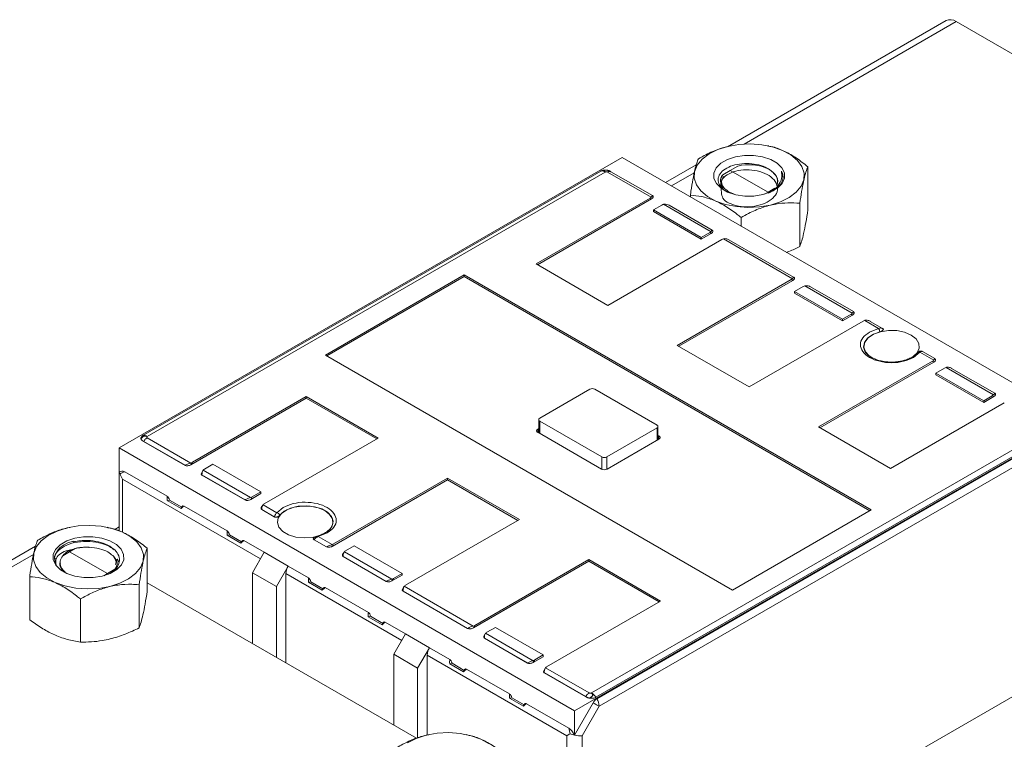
# Model space of a CAD drawing. Header units: millimetres. Extents: x 0 to 841, y 0 to 594.
# Tile 9 of 11: x 611 to 756, y 160 to 267. Entities that reach past the tile are written whole.
import ezdxf

# ---------------------------------------------------------------- set-up
doc = ezdxf.new("R2010")
doc.units = ezdxf.units.MM

msp = doc.modelspace()

# ---------------------------------------------------------------- linework, layer by layer
at = {"color": 7, "linetype": 'Continuous', "lineweight": 15}
for p, q in [((747.69, 266.47), (715.43, 247.85)), ((749.19, 266.32), (717.87, 248.24)), ((824.5, 222.85), (749.19, 266.32)), ((715.86, 247.99), (715.85, 247.99)), ((721.5, 247.96), (721.35, 247.99)), ((699.87, 246.25), (625.58, 203.36)), ((767.09, 207.44), (699.87, 246.25)), ((710.79, 245.17), (706.26, 242.56)), ((714.71, 243.7), (715.82, 244.36)), ((715.82, 244.36), (716.94, 244.99)), ((715.82, 244.36), (721.4, 241.14)), ((727.29, 244.88), (727.29, 238.51)), ((696.69, 244.25), (629.04, 205.2)), ((697.35, 244.11), (629.7, 205.06)), ((704.14, 240.4), (697.7, 244.11)), ((698.16, 244.19), (698.17, 244.18)), ((698.17, 244.18), (698.2, 244.16)), ((704.32, 240.63), (698.2, 244.16)), ((710.5, 243.99), (707.14, 242.05)), ((714.63, 243.59), (714.71, 243.7)), ((723.37, 244.26), (723.57, 243.31)), ((714.67, 241.77), (714.74, 241.95)), ((722.4, 241.71), (721.4, 241.14)), ((687.14, 230.55), (703.97, 240.26)), ((704.18, 240.14), (687.35, 230.42)), ((703.97, 240.26), (704.18, 240.14)), ((704.32, 240.63), (704.33, 240.63)), ((709.93, 240.69), (709.93, 240.44)), ((721.4, 241.14), (720.87, 240.83)), ((721.4, 241), (721.4, 241.14)), ((705.73, 239.24), (704.47, 238.51)), ((704.47, 238.51), (704.47, 238.26)), ((704.47, 238.51), (711.54, 234.42)), ((712.98, 235.29), (705.97, 239.34)), ((706.8, 239.2), (713.16, 235.53)), ((726.1, 239.5), (726.1, 233.12)), ((711.54, 234.18), (704.47, 238.26)), ((717.42, 237.4), (717.42, 236.12)), ((714.57, 234.14), (697.75, 224.42)), ((712.81, 235.16), (711.54, 234.42)), ((711.54, 234.18), (713.02, 235.03)), ((711.54, 234.42), (711.54, 234.18)), ((713.02, 235.03), (712.81, 235.16)), ((713.16, 235.53), (713.16, 235.53)), ((725, 228.36), (714.81, 234.24)), ((725.18, 228.59), (715.63, 234.1)), ((697.75, 224.42), (687.14, 230.55)), ((656.03, 217.08), (676.54, 228.91)), ((676.54, 228.67), (656.24, 216.95)), ((676.54, 228.91), (736.64, 194.22)), ((676.54, 228.67), (676.54, 228.91)), ((736.43, 194.09), (676.54, 228.67)), ((725.18, 228.59), (725.19, 228.59)), ((708, 218.5), (724.83, 228.22)), ((708.21, 218.38), (725.04, 228.09)), ((725.04, 228.09), (724.83, 228.22)), ((726.59, 227.2), (725.33, 226.46)), ((733.84, 223.25), (726.83, 227.3)), ((727.65, 227.16), (734.02, 223.49)), ((732.4, 222.38), (725.33, 226.46)), ((725.33, 226.46), (725.33, 226.22)), ((725.33, 226.22), (732.4, 222.14)), ((733.67, 223.11), (732.4, 222.38)), ((732.4, 222.14), (733.88, 222.99)), ((733.88, 222.99), (733.67, 223.11)), ((734.02, 223.49), (734.02, 223.48)), ((735.43, 222.09), (718.61, 212.38)), ((732.4, 222.38), (732.4, 222.14)), ((737.71, 221.02), (735.67, 222.2)), ((738.32, 221.01), (736.49, 222.06)), ((738.18, 221.04), (738.32, 221.01)), ((736.39, 220.48), (737.71, 221.02)), ((738.38, 220.94), (738.24, 221.03)), ((738.32, 221.01), (738.32, 221)), ((718.61, 212.38), (708, 218.5)), ((716.13, 182.38), (656.03, 217.08)), ((743.82, 217.49), (742.9, 216.73)), ((745.86, 216.31), (743.82, 217.49)), ((746.04, 216.55), (744.22, 217.6)), ((728.86, 206.46), (745.69, 216.18)), ((729.07, 206.34), (745.9, 216.05)), ((745.9, 216.05), (745.69, 216.18)), ((746.04, 216.55), (746.04, 216.55)), ((747.69, 215.26), (754.7, 211.21)), ((747.45, 215.15), (746.19, 214.42)), ((753.26, 210.34), (746.19, 214.42)), ((746.19, 214.42), (746.19, 214.18)), ((746.19, 214.18), (753.26, 210.1)), ((748.51, 215.12), (754.88, 211.45)), ((636.38, 201.24), (653.2, 210.95)), ((653.2, 210.95), (663.81, 204.83)), ((653.2, 210.95), (653.2, 210.71)), ((695.1, 212.04), (687.67, 207.75)), ((705, 206.73), (695.8, 212.04)), ((754.52, 211.07), (753.26, 210.34)), ((753.26, 210.1), (754.74, 210.95)), ((754.74, 210.95), (754.52, 211.07)), ((754.88, 211.45), (754.88, 211.44)), ((636.17, 200.87), (653.2, 210.71)), ((653.2, 210.71), (663.6, 204.71)), ((756.29, 210.05), (739.47, 200.34)), ((753.26, 210.34), (753.26, 210.1)), ((687.53, 207.54), (687.53, 205.59)), ((687.67, 207.34), (696.87, 202.03)), ((687.67, 207.34), (687.67, 205.5)), ((692.8, 164.56), (767.09, 207.44)), ((705.14, 204.57), (705.14, 206.52)), ((687.39, 206.16), (687.53, 206.24)), ((687.39, 205.67), (687.39, 206.16)), ((696.79, 200.24), (687.39, 205.67)), ((762.97, 206.23), (695.32, 167.18)), ((695.98, 166.55), (763.63, 205.61)), ((696.12, 166.33), (763.77, 205.39)), ((697.57, 202.03), (705, 206.32)), ((705, 204.48), (705, 206.32)), ((705.14, 205.21), (705.28, 205.14)), ((705.28, 205.14), (705.28, 204.65)), ((739.47, 200.34), (728.86, 206.46)), ((629.15, 204.35), (629.15, 204.34)), ((635.31, 200.79), (629.15, 204.34)), ((629.15, 204.34), (629.2, 204.33)), ((629.2, 204.33), (635.32, 200.8)), ((629.7, 204.86), (636.14, 201.14)), ((663.81, 204.83), (646.98, 195.12)), ((764.1, 204.27), (696.45, 165.22)), ((705.28, 204.65), (697.64, 200.24)), ((625.58, 203.36), (692.8, 164.56)), ((625.58, 199.77), (625.58, 203.36)), ((635.32, 200.8), (635.31, 200.79)), ((636.38, 201.24), (636.17, 200.87)), ((638.15, 200.22), (639.41, 200.95)), ((639.41, 200.95), (646.48, 196.87)), ((696.87, 200.2), (696.87, 202.03)), ((697.57, 202.03), (697.57, 200.2)), ((625.58, 199.77), (625.58, 191.09)), ((632.67, 196.22), (626.38, 199.85)), ((637.92, 200.02), (637.71, 199.65)), ((637.79, 199.37), (644.16, 195.69)), ((637.79, 199.36), (637.79, 199.37)), ((644.15, 195.69), (637.79, 199.36)), ((637.97, 200.08), (644.98, 196.04)), ((626.05, 198.74), (646.43, 186.97)), ((626.05, 190.91), (626.05, 198.74)), ((674.06, 198.67), (657.02, 188.83)), ((657.24, 189.2), (674.06, 198.91)), ((674.06, 198.91), (684.67, 192.79)), ((674.06, 198.67), (674.06, 198.91)), ((684.46, 192.67), (674.06, 198.67)), ((646.48, 196.63), (645, 195.77)), ((645.22, 196.14), (646.48, 196.87)), ((646.48, 196.87), (646.48, 196.63)), ((634.7, 194.4), (632.66, 195.58)), ((634.8, 194.61), (633.01, 195.64)), ((644.16, 195.69), (644.15, 195.69)), ((645, 195.77), (645.22, 196.14)), ((646.76, 194.91), (646.55, 194.55)), ((646.81, 194.98), (648.85, 193.8)), ((634.86, 194.71), (634.74, 194.5)), ((641.51, 191.12), (635.15, 194.79)), ((646.63, 194.27), (648.45, 193.21)), ((646.63, 194.26), (646.63, 194.27)), ((648.45, 193.2), (646.63, 194.26)), ((648.85, 193.8), (649.77, 194.56)), ((736.64, 194.22), (716.13, 182.38)), ((648.45, 193.21), (648.45, 193.2)), ((684.67, 192.79), (667.84, 183.08)), ((618.28, 191.66), (618.27, 191.65)), ((623.92, 191.63), (623.77, 191.66)), ((624.94, 191.33), (625.58, 191.7)), ((643.64, 189.51), (641.84, 190.54)), ((656.28, 190.81), (654.96, 190.28)), ((618.75, 189.49), (618.75, 189.61)), ((618.84, 189.5), (618.75, 189.49)), ((643.54, 189.3), (641.5, 190.48)), ((643.7, 189.61), (643.58, 189.4)), ((646.99, 187.95), (643.99, 189.69)), ((654.35, 189.81), (656.18, 188.76)), ((654.35, 189.8), (654.35, 189.81)), ((656.17, 188.75), (654.35, 189.8)), ((654.96, 190.28), (657, 189.1)), ((657.02, 188.83), (657.24, 189.2)), ((613.21, 188.84), (566.67, 161.97)), ((612.91, 187.65), (568.17, 161.82)), ((617.24, 187.44), (618.24, 188.03)), ((618.24, 188.03), (619.08, 188.5)), ((623.82, 184.81), (618.24, 188.03)), ((619.52, 188.62), (619.08, 188.5)), ((619.56, 188.6), (619.08, 188.5)), ((620.89, 188.7), (621.25, 188.67)), ((629.71, 188.55), (629.71, 182.18)), ((645.25, 184.93), (646.99, 187.95)), ((650.53, 185.91), (646.99, 187.95)), ((656.18, 188.76), (656.17, 188.75)), ((658.78, 187.97), (658.57, 187.61)), ((658.83, 188.04), (665.84, 183.99)), ((659, 188.18), (660.27, 188.91)), ((667.34, 184.83), (660.27, 188.91)), ((625.44, 186.7), (625.25, 186.95)), ((658.65, 187.33), (665.02, 183.65)), ((658.65, 187.32), (658.65, 187.33)), ((665.01, 183.64), (658.65, 187.32)), ((694.92, 186.62), (677.88, 176.79)), ((678.1, 177.16), (694.92, 186.87)), ((694.92, 186.87), (705.53, 180.75)), ((694.92, 186.62), (694.92, 186.87)), ((705.32, 180.62), (694.92, 186.62)), ((623.82, 184.81), (623.29, 184.5)), ((624.92, 185.44), (623.82, 184.81)), ((623.82, 184.81), (623.82, 184.67)), ((624.79, 185.34), (624.53, 185.01)), ((625.01, 185.43), (624.92, 185.44)), ((648.78, 182.89), (645.25, 184.93)), ((645.25, 174.48), (645.25, 184.93)), ((650.53, 185.91), (648.78, 182.89)), ((650.2, 184.8), (650.2, 171.62)), ((667.29, 174.93), (650.2, 184.8)), ((653.53, 184.18), (650.53, 185.91)), ((666.08, 184.1), (667.34, 184.83)), ((667.34, 184.83), (667.34, 184.58)), ((612.35, 184.35), (612.35, 177.98)), ((629.71, 183.45), (669.48, 160.49)), ((653.52, 183.54), (655.56, 182.36)), ((653.87, 183.6), (655.66, 182.57)), ((665.02, 183.65), (665.01, 183.64)), ((667.34, 184.58), (665.86, 183.73)), ((665.86, 183.73), (666.08, 184.1)), ((628.52, 183.16), (628.52, 176.79)), ((648.78, 172.44), (648.78, 182.89)), ((655.72, 182.67), (655.6, 182.46)), ((662.37, 179.07), (656.01, 182.75)), ((667.62, 182.87), (667.41, 182.5)), ((677.03, 176.7), (667.49, 182.22)), ((667.49, 182.22), (677.04, 176.71)), ((667.49, 182.22), (667.49, 182.22)), ((667.67, 182.94), (677.86, 177.06)), ((619.84, 181.06), (619.84, 174.69)), ((705.53, 180.75), (688.7, 171.03)), ((662.36, 178.44), (664.4, 177.25)), ((662.7, 178.5), (664.5, 177.46)), ((664.56, 177.57), (664.44, 177.36)), ((667.85, 175.91), (664.85, 177.65)), ((677.04, 176.71), (677.03, 176.7)), ((677.88, 176.79), (678.1, 177.16)), ((686.7, 171.95), (679.69, 176)), ((679.86, 176.14), (681.13, 176.87)), ((688.2, 172.79), (681.13, 176.87)), ((666.11, 172.89), (667.85, 175.91)), ((671.39, 173.87), (667.85, 175.91)), ((679.64, 175.93), (679.43, 175.56)), ((685.87, 171.6), (679.51, 175.28)), ((679.51, 175.28), (685.87, 171.61)), ((679.51, 175.28), (679.51, 175.28)), ((669.64, 170.85), (671.39, 173.87)), ((674.39, 172.13), (671.39, 173.87)), ((669.64, 170.85), (666.11, 172.89)), ((666.11, 162.44), (666.11, 172.89)), ((691.67, 160.86), (671.06, 172.75)), ((671.06, 172.75), (671.06, 160.94)), ((685.87, 171.61), (685.87, 171.6)), ((688.2, 172.54), (686.72, 171.69)), ((686.72, 171.69), (686.94, 172.05)), ((686.94, 172.05), (688.2, 172.79)), ((688.2, 172.79), (688.2, 172.54)), ((669.64, 160.55), (669.64, 170.85)), ((676.42, 170.31), (674.38, 171.5)), ((674.73, 171.56), (676.52, 170.52)), ((676.58, 170.63), (676.46, 170.42)), ((683.23, 167.03), (676.87, 170.71)), ((688.48, 170.83), (688.27, 170.46)), ((688.34, 170.17), (688.35, 170.18)), ((694.5, 166.62), (688.34, 170.17)), ((688.35, 170.18), (694.47, 166.65)), ((688.53, 170.9), (694.97, 167.18)), ((709.24, 138.8), (761.57, 169)), ((761.57, 169), (709.24, 138.8)), ((685.26, 165.21), (683.22, 166.39)), ((683.56, 166.46), (685.36, 165.42)), ((694.47, 166.65), (694.5, 166.62)), ((694.5, 166.62), (694.51, 166.62)), ((685.42, 165.53), (685.3, 165.32)), ((692, 161.97), (685.71, 165.6)), ((692.8, 160.97), (695.55, 165.74)), ((692.8, 160.97), (692.8, 164.56)), ((696.45, 165.22), (693.93, 160.86)), ((671.32, 161.04), (671.31, 161.04)), ((676.95, 161.01), (676.81, 161.04)), ((691.67, 160.86), (691.67, 147.68)), ((693.93, 160.86), (693.93, 146.11))]:
    msp.add_line(p, q, dxfattribs=at)
at = {"color": 7, "linetype": 'Continuous', "lineweight": 15, "flags": 128}
for points in [[(715.47, 247.9), (717.09, 248.18), (718.79, 248.26), (720.48, 248.14), (722.08, 247.81), (723.53, 247.31), (724.77, 246.63), (725.74, 245.83), (726.4, 244.92), (726.72, 243.96), (726.68, 242.97), (726.29, 242.02), (725.56, 241.13), (724.53, 240.35), (723.24, 239.71), (721.75, 239.24), (720.12, 238.95), (718.43, 238.87), (716.74, 239), (715.14, 239.32), (713.68, 239.83), (712.44, 240.5), (711.48, 241.31), (710.82, 242.22), (710.5, 243.18), (710.54, 244.16), (710.93, 245.12), (711.66, 246.01), (712.69, 246.79), (713.97, 247.43), (715.47, 247.9)], [(716.58, 246.36), (717.9, 246.57), (719.27, 246.57), (720.6, 246.37), (721.79, 245.98), (722.76, 245.42), (723.45, 244.74), (723.81, 243.98), (723.82, 243.18), (723.47, 242.42), (722.79, 241.73), (721.82, 241.17), (720.64, 240.77), (719.32, 240.56), (717.95, 240.56), (716.62, 240.76), (715.43, 241.16), (714.46, 241.71), (713.77, 242.4), (713.41, 243.16), (713.4, 243.95), (713.75, 244.72), (714.43, 245.4), (715.4, 245.96), (716.58, 246.36)], [(723.37, 244.26), (723.56, 243.77), (723.61, 243.26), (723.49, 242.76), (723.23, 242.27), (722.82, 241.82), (722.29, 241.42), (722.04, 241.27)], [(735.7, 217.64), (735.51, 218.25), (735.63, 218.95), (736.11, 219.6), (736.89, 220.14), (737.91, 220.53)], [(742.54, 220.04), (741.56, 220.45), (740.41, 220.69), (739.19, 220.71), (738.01, 220.53), (736.97, 220.16), (736.17, 219.62), (735.69, 218.97), (735.55, 218.27), (735.78, 217.58), (736.35, 216.96), (736.87, 216.62)], [(742.84, 216.88), (743.4, 217.42), (743.72, 218.1), (743.67, 218.8), (743.27, 219.47), (742.54, 220.04)], [(655.92, 194.11), (654.94, 194.53), (653.79, 194.77), (652.57, 194.79), (651.39, 194.61), (650.35, 194.24), (649.55, 193.7), (649.06, 193.05), (648.93, 192.35), (649.15, 191.66), (649.73, 191.04), (650.59, 190.54), (651.67, 190.21), (652.87, 190.08), (654.09, 190.15), (654.71, 190.28)], [(649.27, 193.45), (649.94, 194.03), (650.88, 194.48), (652, 194.76), (653.21, 194.83), (654.41, 194.69), (655.49, 194.36), (656.35, 193.86), (656.93, 193.24), (657.16, 192.55), (657.04, 191.85), (656.73, 191.38)], [(656.22, 190.96), (656.78, 191.49), (657.1, 192.18), (657.05, 192.88), (656.65, 193.55), (655.92, 194.11)], [(624.17, 182.9), (622.54, 182.62), (620.85, 182.54), (619.16, 182.66), (617.56, 182.99), (616.1, 183.5), (614.86, 184.17), (613.89, 184.98), (613.24, 185.88), (612.92, 186.85), (612.96, 187.83), (613.35, 188.79), (614.07, 189.67), (615.1, 190.45), (616.39, 191.09), (617.88, 191.57), (619.51, 191.85), (621.21, 191.93), (622.89, 191.81), (624.5, 191.48), (625.95, 190.97), (627.19, 190.3), (628.16, 189.49), (628.82, 188.59), (629.14, 187.62), (629.1, 186.64), (628.71, 185.69), (627.98, 184.8), (626.95, 184.02), (625.66, 183.38), (624.17, 182.9)], [(623.06, 184.44), (621.73, 184.23), (620.36, 184.23), (619.04, 184.43), (617.85, 184.82), (616.88, 185.38), (616.19, 186.06), (615.83, 186.83), (615.82, 187.62), (616.17, 188.38), (616.85, 189.07), (617.82, 189.63), (619, 190.03), (620.32, 190.24), (621.69, 190.24), (623.02, 190.04), (624.21, 189.65), (625.18, 189.09), (625.87, 188.41), (626.23, 187.64), (626.24, 186.85), (625.89, 186.09), (625.21, 185.4), (624.24, 184.84), (623.06, 184.44)], [(616.27, 186.15), (616.07, 186.65), (616.03, 187.15), (616.14, 187.66), (616.41, 188.14), (616.81, 188.59), (617.35, 189), (618, 189.34), (618.75, 189.61)], [(696.45, 165.22), (696.37, 165.27), (696.27, 165.32), (696.17, 165.38), (696.06, 165.45), (695.94, 165.51), (695.82, 165.59), (695.69, 165.66), (695.55, 165.74)], [(668.14, 159.84), (669.43, 160.48), (670.92, 160.95), (672.55, 161.23), (674.24, 161.32), (675.93, 161.19), (677.53, 160.87), (678.99, 160.36), (680.23, 159.68)]]:
    msp.add_lwpolyline(points, dxfattribs=at)
at = {"color": 7, "linetype": 'Continuous', "lineweight": 15}
for centre, radius, start, end in [((748.31, 265.1), 1.51, 54.3824, 114.3071), ((696.85, 243.36), 0.906, 56.5613, 100.1721), ((736.77, 220.36), 1.15, 8.5361, 34.7503), ((738.19, 220.81), 0.237, 3.3568, 56.4753), ((743.7, 217.16), 0.352, 69.5216, 146.1606), ((743.99, 217.2), 0.464, 60.1259, 95.0604), ((695.45, 211.35), 0.769, 62.6097, 117.3903), ((687.75, 207.54), 0.218, 110.7834, 249.2166), ((704.92, 206.52), 0.218, 290.7834, 69.2166), ((629.2, 204.3), 0.906, 56.5613, 100.1721), ((687.48, 205.91), 0.262, 110.7834, 249.2166), ((705.19, 204.89), 0.262, 290.7834, 69.2166), ((697.22, 202.72), 0.769, 242.6097, 297.3903), ((697.22, 201.06), 0.922, 242.6097, 297.3903), ((648.68, 193.18), 0.645, 24.3284, 74.5324), ((648.09, 190.81), 2.43, 74.0445, 81.4875), ((654.82, 190.22), 0.622, 202.2113, 220.9033), ((654.83, 190.21), 0.138, 27.9405, 95.541), ((652.5, 184.72), 2.31, 148.8563, 178.0435), ((673.36, 172.68), 2.31, 148.8563, 178.0435), ((694.18, 165.32), 2.18, 34.4468, 58.5692), ((694.14, 165.14), 2.31, 1.9565, 31.1437)]:
    msp.add_arc(centre, radius, start, end, dxfattribs=at)
for centre, major_axis, ratio, start_param, end_param in [((718.62, 242.76), (4.23, -0.03), 0.572227, 6.02314, 8.26822), ((718.59, 242.74), (4.23, 0.03), 0.582304, 2.727177, 3.143254), ((703.61, 240.46), (0.607, 0.162), 0.51759, 5.190086, 5.617164), ((703.83, 240.34), (0.607, 0.162), 0.51759, 5.190086, 6.760882), ((706.09, 239.03), (0.607, 0.162), 0.51759, 1.621414, 2.048493), ((712.45, 235.36), (0.607, 0.162), 0.51759, 5.190086, 5.617164), ((712.66, 235.24), (0.607, 0.162), 0.51759, 5.190086, 6.760882), ((714.93, 233.93), (0.607, 0.162), 0.51759, 1.621414, 2.048493), ((724.47, 228.42), (0.607, 0.162), 0.51759, 5.190086, 5.617164), ((724.69, 228.3), (0.607, 0.162), 0.51759, 5.190086, 6.760882), ((726.95, 226.99), (0.607, 0.162), 0.51759, 1.621414, 2.048493), ((733.31, 223.32), (0.607, 0.162), 0.51759, 5.190086, 5.617164), ((733.52, 223.2), (0.607, 0.162), 0.51759, 5.190086, 6.760882), ((735.79, 221.89), (0.607, 0.162), 0.51759, 1.621414, 2.048493), ((745.33, 216.38), (0.607, 0.162), 0.51759, 5.190086, 5.617164), ((745.54, 216.26), (0.607, 0.162), 0.51759, 5.190086, 6.760882), ((747.81, 214.95), (0.607, 0.162), 0.51759, 1.621414, 2.048493), ((754.17, 211.28), (0.607, 0.162), 0.51759, 5.190086, 5.617164), ((754.38, 211.15), (0.607, 0.162), 0.51759, 5.190086, 6.760882), ((635.81, 201.08), (0.607, 0.162), 0.51759, 3.619289, 5.190086), ((636.02, 201.44), (0.607, 0.162), 0.51759, 4.763007, 5.190086), ((626.38, 198), (-0.52, 1.94), 0.517638, 5.805604, 6.591002), ((627.18, 199.39), (1.59, -0.43), 0.317765, 3.056653, 3.226533), ((627.18, 199.39), (1.59, -0.43), 0.317765, 3.226533, 3.619174), ((627.18, 199.39), (2.08, 0.56), 0.317888, 1.878515, 2.271203), ((627.18, 199.39), (-1.13, 1.96), 0.577335, 1.177994, 1.570756), ((638.29, 199.65), (0.607, 0.162), 0.51759, 2.664011, 3.619289), ((638.5, 200.02), (0.607, 0.162), 0.51759, 2.048493, 2.475572), ((632.84, 195.93), (0.607, 0.162), 0.51759, 4.268171, 4.846083), ((632.67, 195.64), (-0.163, 0.607), 0.517638, 4.57881, 5.805604), ((644.65, 195.97), (0.607, 0.162), 0.51759, 3.619289, 5.190086), ((644.86, 196.34), (0.607, 0.162), 0.51759, 4.763007, 5.190086), ((647.34, 194.91), (0.607, 0.162), 0.51759, 2.048493, 2.475572), ((635.32, 194.5), (0.607, 0.162), 0.51759, 2.664011, 2.970407), ((635.15, 194.21), (-0.163, 0.607), 0.517638, 5.805604, 6.760882), ((647.13, 194.55), (0.607, 0.162), 0.51759, 2.664011, 3.619289), ((641.68, 190.83), (0.607, 0.162), 0.51759, 4.268171, 4.846083), ((641.51, 190.54), (-0.163, 0.607), 0.517638, 4.57881, 5.805604), ((644.16, 189.4), (0.607, 0.162), 0.51759, 2.664011, 2.970407), ((643.99, 189.11), (-0.163, 0.607), 0.517638, 5.805604, 6.760882), ((656.88, 189.4), (0.607, 0.162), 0.51759, 4.763007, 5.190086), ((656.67, 189.04), (0.607, 0.162), 0.51759, 3.619289, 5.190086), ((659.15, 187.61), (0.607, 0.162), 0.51759, 2.664011, 3.619289), ((659.36, 187.97), (0.607, 0.162), 0.51759, 2.048493, 2.475572), ((621.01, 186.41), (4.23, 0.03), 0.582304, 3.13039, 3.671413), ((621.04, 186.43), (4.23, -0.03), 0.572227, 5.877496, 6.293574), ((653.7, 183.89), (0.607, 0.162), 0.51759, 4.268171, 4.846083), ((653.53, 183.6), (-0.163, 0.607), 0.517638, 4.57881, 5.805604), ((665.51, 183.93), (0.607, 0.162), 0.51759, 3.619289, 5.190086), ((665.72, 184.3), (0.607, 0.162), 0.51759, 4.763007, 5.190086), ((656.18, 182.46), (0.607, 0.162), 0.51759, 2.664011, 2.970407), ((656.01, 182.17), (-0.163, 0.607), 0.517638, 5.805604, 6.760882), ((667.99, 182.5), (0.607, 0.162), 0.51759, 2.664011, 3.619289), ((668.2, 182.87), (0.607, 0.162), 0.51759, 2.048493, 2.475572), ((662.37, 178.5), (-0.163, 0.607), 0.517638, 4.57881, 5.805604), ((662.54, 178.79), (0.607, 0.162), 0.51759, 4.268171, 4.846083), ((664.85, 177.07), (-0.163, 0.607), 0.517638, 5.805604, 6.760882), ((665.02, 177.36), (0.607, 0.162), 0.51759, 2.664011, 2.970407), ((677.53, 176.99), (0.607, 0.162), 0.51759, 3.619289, 5.190086), ((677.74, 177.36), (0.607, 0.162), 0.51759, 4.763007, 5.190086), ((680.22, 175.93), (0.607, 0.162), 0.51759, 2.048493, 2.475572), ((680.01, 175.56), (0.607, 0.162), 0.51759, 2.664011, 3.619289), ((674.39, 171.56), (-0.163, 0.607), 0.517638, 4.57881, 5.805604), ((686.37, 171.89), (0.607, 0.162), 0.51759, 3.619289, 5.190086), ((686.58, 172.26), (0.607, 0.162), 0.51759, 4.763007, 5.190086), ((674.56, 171.85), (0.607, 0.162), 0.51759, 4.268171, 4.846083), ((677.04, 170.42), (0.607, 0.162), 0.51759, 2.664011, 2.970407), ((676.87, 170.13), (-0.163, 0.607), 0.517638, 5.805604, 6.760882), ((688.84, 170.46), (0.607, 0.162), 0.51759, 2.664011, 3.619289), ((689.06, 170.83), (0.607, 0.162), 0.51759, 2.048493, 2.475572), ((683.4, 166.75), (0.607, 0.162), 0.51759, 4.268171, 4.846083), ((683.23, 166.45), (-0.163, 0.607), 0.517638, 4.57881, 5.805604), ((685.87, 165.32), (0.607, 0.162), 0.51759, 2.664011, 2.970407), ((685.71, 165.03), (-0.163, 0.607), 0.517638, 5.805604, 6.760882), ((692, 160.12), (-0.52, 1.94), 0.517638, 5.020205, 5.805604), ((692.8, 161.51), (-0.56, 2.08), 0.317829, 1.262997, 1.655685), ((692.8, 161.51), (1.6, 0.92), 0.00007, 1.963392, 2.356154), ((692.8, 161.51), (1.59, -0.43), 0.317765, 4.404688, 4.797329), ((692.8, 161.51), (1.59, -0.43), 0.317765, 4.797329, 5.582727)]:
    msp.add_ellipse(centre, major_axis=major_axis, ratio=ratio, start_param=start_param, end_param=end_param, dxfattribs=at)
for points, knots in [([(715.85, 247.96), (715.32, 247.84), (714.09, 247.55), (712.5, 246.84), (711.48, 246.28), (711.12, 246.07)], [0, 0, 0, 0, 0.3330375, 0.7601578, 1, 1, 1, 1]), ([(727.29, 244.88), (726.74, 245.32), (725.62, 246.2), (723.87, 247.2), (722.47, 247.77), (721.7, 247.89), (721.49, 247.92)], [0, 0, 0, 0, 0.294642, 0.596313, 0.891873, 1, 1, 1, 1]), ([(711.12, 246.07), (711.03, 245.87), (710.86, 245.46), (710.58, 244.44), (710.29, 243.04), (710.08, 241.71), (709.96, 240.89), (709.93, 240.69)], [0, 0, 0, 0, 0.226918, 0.459249, 0.686874, 0.922616, 1, 1, 1, 1]), ([(697.21, 244.4), (697.19, 244.4), (697.06, 244.39), (696.88, 244.34), (696.75, 244.28), (696.69, 244.25)], [0, 0, 0, 0, 0.102051, 0.636897, 1, 1, 1, 1]), ([(697.35, 244.11), (697.3, 244.15), (697.23, 244.2), (697.18, 244.26), (697.16, 244.3), (697.18, 244.34), (697.22, 244.36), (697.26, 244.38), (697.29, 244.38), (697.3, 244.38), (697.31, 244.39), (697.31, 244.39), (697.31, 244.39), (697.31, 244.39), (697.31, 244.39), (697.31, 244.39), (697.31, 244.39), (697.31, 244.39), (697.31, 244.39), (697.34, 244.39), (697.4, 244.4), (697.49, 244.4), (697.54, 244.4), (697.56, 244.39), (697.56, 244.39)], [0, 0, 0, 0, 0.197501, 0.305976, 0.397677, 0.49267, 0.594492, 0.64343, 0.669067, 0.682194, 0.688836, 0.692177, 0.693852, 0.694691, 0.695111, 0.695321, 0.695426, 0.695478, 0.695505, 0.695518, 0.794128, 0.892631, 0.994289, 1, 1, 1, 1]), ([(698.16, 244.19), (698.13, 244.2), (698.09, 244.23), (698.01, 244.27), (697.92, 244.31), (697.81, 244.34), (697.69, 244.37), (697.61, 244.39), (697.56, 244.39)], [0, 0, 0, 0, 0.178516, 0.267775, 0.446479, 0.625242, 0.804024, 1, 1, 1, 1]), ([(722.03, 244.14), (721.78, 244.33), (721.24, 244.76), (720.04, 245.19), (718.62, 245.41), (717.16, 245.34), (715.82, 245), (714.76, 244.42), (714.12, 243.66), (713.94, 242.81), (714.31, 241.99), (714.87, 241.4), (715.38, 241.19), (715.48, 241.15)], [0, 0, 0, 0, 0.080936, 0.175854, 0.27113, 0.368806, 0.466432, 0.566283, 0.6667, 0.768277, 0.871466, 0.974808, 1, 1, 1, 1]), ([(714.42, 242.31), (714.46, 241.51), (714.51, 240.1), (715.59, 239.53), (716.98, 239.01), (718.63, 238.92), (720.27, 239.19), (721.66, 239.81), (722.59, 240.69), (722.91, 241.72), (722.57, 242.74), (721.63, 243.62), (720.24, 244.23), (718.59, 244.49), (716.95, 244.38), (715.55, 243.91), (714.65, 243.18), (714.3, 242.43), (714.52, 242), (714.6, 241.84)], [0, 0, 0, 0, 0.0783967, 0.1376755, 0.1969542, 0.256233, 0.3155118, 0.3747905, 0.4340693, 0.4933481, 0.5526268, 0.6119056, 0.6711843, 0.7304631, 0.7897419, 0.8490206, 0.9082994, 0.9675782, 1, 1, 1, 1]), ([(726.1, 239.5), (726.19, 240.08), (726.36, 241.27), (726.64, 242.78), (726.93, 243.95), (727.14, 244.56), (727.26, 244.82), (727.29, 244.88)], [0, 0, 0, 0, 0.226918, 0.459249, 0.686874, 0.922616, 1, 1, 1, 1]), ([(697.35, 244.11), (697.38, 244.12), (697.43, 244.15), (697.53, 244.15), (697.62, 244.15), (697.68, 244.13), (697.7, 244.11)], [0, 0, 0, 0, 0.250751, 0.500265, 0.753002, 1, 1, 1, 1]), ([(714.63, 243.59), (714.51, 243.38), (714.36, 243.09), (714.36, 242.79), (714.36, 242.71)], [0, 0, 0, 0, 0.730723, 1, 1, 1, 1]), ([(714.88, 241.79), (714.87, 241.8), (714.65, 242.07), (714.41, 242.65), (714.7, 243.19), (714.85, 243.47)], [0, 0, 0, 0, 0.021311, 0.511048, 1, 1, 1, 1]), ([(723.37, 244.26), (723.42, 243.9), (723.51, 243.16), (722.96, 242.09), (722.2, 241.36), (721.59, 241.06), (721.45, 240.99)], [0, 0, 0, 0, 0.300809, 0.601603, 0.903223, 1, 1, 1, 1]), ([(722.63, 242.19), (722.68, 242.29), (722.89, 242.65), (722.76, 243.18), (722.47, 243.73), (722.19, 243.99), (722.03, 244.14)], [0, 0, 0, 0, 0.156549, 0.553739, 0.750194, 1, 1, 1, 1]), ([(714.36, 242.71), (714.39, 242.6), (714.47, 242.28), (714.71, 241.99), (714.88, 241.79)], [0, 0, 0, 0, 0.329234, 1, 1, 1, 1]), ([(714.88, 241.79), (715.07, 241.6), (715.47, 241.22), (716.1, 240.96), (716.42, 240.83)], [0, 0, 0, 0, 0.491889, 1, 1, 1, 1]), ([(704.32, 240.63), (704.32, 240.63), (704.32, 240.63), (704.3, 240.59), (704.21, 240.48), (704.15, 240.41), (704.14, 240.4)], [0, 0, 0, 0, 0.006971, 0.553301, 0.908572, 1, 1, 1, 1]), ([(709.93, 240.69), (710.48, 240.64), (711.59, 240.54), (713.35, 240.01), (715.13, 239.11), (716.48, 238.16), (717.23, 237.55), (717.42, 237.4)], [0, 0, 0, 0, 0.226918, 0.459249, 0.686874, 0.922616, 1, 1, 1, 1]), ([(705.97, 239.34), (706.07, 239.36), (706.3, 239.39), (706.58, 239.31), (706.75, 239.23), (706.79, 239.2), (706.8, 239.2)], [0, 0, 0, 0, 0.344973, 0.822858, 0.993033, 1, 1, 1, 1]), ([(717.42, 237.4), (717.78, 237.6), (718.78, 238.15), (720.49, 238.9), (722.46, 239.42), (724.35, 239.6), (725.51, 239.53), (726.1, 239.5)], [0, 0, 0, 0, 0.130567, 0.355236, 0.58726, 0.791346, 1, 1, 1, 1]), ([(727.29, 238.51), (727.19, 237.87), (726.98, 236.58), (726.67, 235.05), (726.37, 233.9), (726.19, 233.38), (726.1, 233.12)], [0, 0, 0, 0, 0.264605, 0.534947, 0.765343, 1, 1, 1, 1]), ([(713.16, 235.53), (713.16, 235.53), (713.16, 235.53), (713.14, 235.49), (713.05, 235.38), (712.99, 235.31), (712.98, 235.29)], [0, 0, 0, 0, 0.006971, 0.553301, 0.908572, 1, 1, 1, 1]), ([(715.63, 234.1), (715.63, 234.1), (715.5, 234.18), (715.25, 234.27), (714.96, 234.28), (714.84, 234.24), (714.81, 234.24)], [0, 0, 0, 0, 0.006971, 0.553301, 0.908572, 1, 1, 1, 1]), ([(726.1, 233.12), (725.57, 232.86), (724.92, 232.53), (724.24, 232.29), (724.12, 232.25)], [0, 0, 0, 0, 0.813018, 1, 1, 1, 1]), ([(725.18, 228.59), (725.18, 228.59), (725.18, 228.59), (725.16, 228.55), (725.07, 228.44), (725.01, 228.37), (725, 228.36)], [0, 0, 0, 0, 0.006971, 0.553301, 0.908572, 1, 1, 1, 1]), ([(726.83, 227.3), (726.93, 227.31), (727.16, 227.35), (727.44, 227.27), (727.61, 227.19), (727.65, 227.16), (727.65, 227.16)], [0, 0, 0, 0, 0.344973, 0.822858, 0.993033, 1, 1, 1, 1]), ([(734.02, 223.49), (734.02, 223.49), (734.02, 223.49), (734, 223.45), (733.91, 223.33), (733.85, 223.27), (733.84, 223.25)], [0, 0, 0, 0, 0.0069706, 0.5533012, 0.9085718, 1, 1, 1, 1]), ([(736.49, 222.06), (736.49, 222.06), (736.36, 222.14), (736.11, 222.23), (735.82, 222.23), (735.7, 222.2), (735.67, 222.2)], [0, 0, 0, 0, 0.006971, 0.553301, 0.908572, 1, 1, 1, 1]), ([(737.71, 221.02), (737.83, 221.05), (738, 221.11), (738.13, 221.06), (738.18, 221.04)], [0, 0, 0, 0, 0.666043, 1, 1, 1, 1]), ([(742.9, 216.73), (742.42, 216.51), (741.47, 216.08), (739.64, 215.89), (737.84, 216.09), (736.31, 216.68), (735.28, 217.57), (734.93, 218.6), (735.26, 219.66), (736.02, 220.21), (736.39, 220.48)], [0, 0, 0, 0, 0.124974, 0.249996, 0.374999, 0.5, 0.625001, 0.750004, 0.875026, 1, 1, 1, 1]), ([(737.91, 220.53), (737.98, 220.55), (738.13, 220.59), (738.3, 220.68), (738.4, 220.76), (738.42, 220.81), (738.42, 220.82)], [0, 0, 0, 0, 0.33128, 0.664834, 0.879316, 1, 1, 1, 1]), ([(738.42, 220.82), (738.43, 220.85), (738.43, 220.89), (738.39, 220.96), (738.35, 220.99), (738.32, 221)], [0, 0, 0, 0, 0.352681, 0.706739, 1, 1, 1, 1]), ([(739.65, 216.04), (739.27, 216.06), (738.74, 216.08), (738.01, 216.22), (737.44, 216.38), (736.85, 216.62), (736.34, 216.92), (735.96, 217.27), (735.75, 217.51), (735.7, 217.63), (735.7, 217.63)], [0, 0, 0, 0, 0.2092625, 0.2929347, 0.4287529, 0.5648247, 0.7061344, 0.8497432, 0.997825, 1, 1, 1, 1]), ([(743.33, 217.3), (743.27, 217.24), (743.12, 217.05), (742.68, 216.75), (742.08, 216.46), (741.44, 216.26), (740.78, 216.12), (740.18, 216.05), (739.78, 216.05), (739.65, 216.04)], [0, 0, 0, 0, 0.090401, 0.262802, 0.457657, 0.60797, 0.743497, 0.913652, 1, 1, 1, 1]), ([(743.63, 217.56), (743.62, 217.56), (743.56, 217.53), (743.53, 217.49), (743.49, 217.46)], [0, 0, 0, 0, 0.177527, 1, 1, 1, 1]), ([(744.04, 217.66), (744, 217.67), (743.91, 217.68), (743.78, 217.64), (743.64, 217.58), (743.56, 217.5), (743.52, 217.47)], [0, 0, 0, 0, 0.264181, 0.520085, 0.765586, 1, 1, 1, 1]), ([(744.22, 217.6), (744.16, 217.62), (744.07, 217.64), (743.92, 217.57), (743.85, 217.51), (743.82, 217.49)], [0, 0, 0, 0, 0.498907, 0.8177542, 1, 1, 1, 1]), ([(744.22, 217.6), (744.2, 217.61), (744.15, 217.63), (744.1, 217.64), (744.07, 217.65)], [0, 0, 0, 0, 0.5058533, 1, 1, 1, 1]), ([(746.04, 216.55), (746.04, 216.55), (746.04, 216.55), (746.02, 216.51), (745.93, 216.39), (745.87, 216.33), (745.86, 216.31)], [0, 0, 0, 0, 0.006971, 0.553301, 0.908572, 1, 1, 1, 1]), ([(748.51, 215.12), (748.51, 215.12), (748.38, 215.2), (748.13, 215.29), (747.84, 215.29), (747.72, 215.26), (747.69, 215.26)], [0, 0, 0, 0, 0.006971, 0.553301, 0.908572, 1, 1, 1, 1]), ([(754.88, 211.45), (754.88, 211.45), (754.88, 211.45), (754.85, 211.41), (754.77, 211.29), (754.71, 211.22), (754.7, 211.21)], [0, 0, 0, 0, 0.006971, 0.553301, 0.908572, 1, 1, 1, 1]), ([(629.04, 205.2), (628.97, 205.15), (628.84, 205.05), (628.76, 204.87), (628.77, 204.75), (628.79, 204.69), (628.79, 204.69)], [0, 0, 0, 0, 0.332221, 0.664443, 0.996664, 1, 1, 1, 1]), ([(628.79, 204.69), (628.84, 204.75), (628.93, 204.87), (629.04, 205.01), (629.18, 205.08), (629.29, 205.12), (629.4, 205.13), (629.54, 205.12), (629.64, 205.08), (629.7, 205.06)], [0, 0, 0, 0, 0.205537, 0.404638, 0.506578, 0.601742, 0.693534, 0.80221, 1, 1, 1, 1]), ([(629.7, 204.86), (629.68, 204.87), (629.64, 204.9), (629.63, 204.96), (629.65, 205.01), (629.68, 205.04), (629.7, 205.06)], [0, 0, 0, 0, 0.248321, 0.499908, 0.750678, 1, 1, 1, 1]), ([(628.79, 204.69), (628.82, 204.65), (628.88, 204.53), (629.02, 204.42), (629.13, 204.36), (629.15, 204.35)], [0, 0, 0, 0, 0.3590309, 0.8710268, 1, 1, 1, 1]), ([(635.32, 200.8), (635.32, 200.8), (635.46, 200.88), (635.7, 200.99), (635.99, 201.1), (636.11, 201.13), (636.14, 201.14)], [0, 0, 0, 0, 0.006971, 0.553301, 0.908572, 1, 1, 1, 1]), ([(637.79, 199.37), (637.79, 199.37), (637.79, 199.53), (637.82, 199.78), (637.9, 199.99), (637.96, 200.07), (637.97, 200.08)], [0, 0, 0, 0, 0.006971, 0.553301, 0.908572, 1, 1, 1, 1]), ([(632.67, 196.22), (632.67, 196.22), (632.65, 196.01), (632.66, 195.79), (632.66, 195.58)], [0, 0, 0, 0, 0.012394, 1, 1, 1, 1]), ([(644.98, 196.04), (644.88, 196.01), (644.65, 195.93), (644.37, 195.81), (644.2, 195.72), (644.16, 195.7), (644.16, 195.69)], [0, 0, 0, 0, 0.344973, 0.822858, 0.993033, 1, 1, 1, 1]), ([(646.63, 194.27), (646.63, 194.27), (646.63, 194.43), (646.65, 194.67), (646.74, 194.89), (646.8, 194.96), (646.81, 194.98)], [0, 0, 0, 0, 0.006971, 0.553301, 0.908572, 1, 1, 1, 1]), ([(649.77, 194.56), (650.25, 194.78), (651.2, 195.22), (653.03, 195.41), (654.83, 195.2), (656.36, 194.61), (657.39, 193.73), (657.74, 192.69), (657.41, 191.63), (656.65, 191.08), (656.28, 190.81)], [0, 0, 0, 0, 0.124974, 0.249996, 0.374999, 0.5, 0.625001, 0.750004, 0.875026, 1, 1, 1, 1]), ([(634.7, 194.4), (634.84, 194.53), (634.98, 194.67), (635.15, 194.79), (635.15, 194.79)], [0, 0, 0, 0, 0.987606, 1, 1, 1, 1]), ([(648.45, 193.21), (648.51, 193.33), (648.6, 193.53), (648.75, 193.71), (648.82, 193.78), (648.85, 193.8)], [0, 0, 0, 0, 0.498907, 0.8177542, 1, 1, 1, 1]), ([(648.76, 193.15), (648.81, 193.16), (648.93, 193.18), (649.07, 193.25), (649.18, 193.35), (649.24, 193.41), (649.27, 193.45)], [0, 0, 0, 0, 0.215639, 0.487939, 0.741173, 1, 1, 1, 1]), ([(648.45, 193.2), (648.47, 193.19), (648.53, 193.17), (648.63, 193.14), (648.71, 193.14), (648.76, 193.15), (648.76, 193.15)], [0, 0, 0, 0, 0.2611597, 0.6149457, 0.9501339, 1, 1, 1, 1]), ([(618.27, 191.61), (617.88, 191.53), (616.89, 191.34), (615.28, 190.69), (614.12, 190.06), (613.54, 189.74)], [0, 0, 0, 0, 0.241664, 0.616635, 1, 1, 1, 1]), ([(629.71, 188.55), (629.16, 188.99), (628.04, 189.87), (626.29, 190.87), (624.89, 191.44), (624.12, 191.56), (623.91, 191.59)], [0, 0, 0, 0, 0.294642, 0.596313, 0.891873, 1, 1, 1, 1]), ([(641.51, 191.12), (641.51, 191.11), (641.49, 190.91), (641.49, 190.69), (641.5, 190.48)], [0, 0, 0, 0, 0.012394, 1, 1, 1, 1]), ([(656.75, 191.42), (656.68, 191.35), (656.51, 191.15), (656.06, 190.83), (655.46, 190.55), (655, 190.38), (654.78, 190.34), (654.77, 190.34)], [0, 0, 0, 0, 0.176305, 0.448844, 0.756882, 0.994504, 1, 1, 1, 1]), ([(613.54, 189.74), (613.45, 189.54), (613.27, 189.13), (613, 188.11), (612.71, 186.7), (612.5, 185.38), (612.38, 184.56), (612.35, 184.35)], [0, 0, 0, 0, 0.226918, 0.459249, 0.686874, 0.922616, 1, 1, 1, 1]), ([(616.06, 186.98), (616.05, 187.02), (615.95, 187.39), (616.39, 188.09), (617.39, 188.91), (618.94, 189.45), (620.76, 189.63), (622.6, 189.41), (624.05, 188.94), (624.62, 188.47), (624.83, 188.3)], [0, 0, 0, 0, 0.01847, 0.168037, 0.318321, 0.468605, 0.618172, 0.769045, 0.918048, 1, 1, 1, 1]), ([(618.75, 189.61), (618.76, 189.59), (618.79, 189.55), (618.82, 189.52), (618.84, 189.5)], [0, 0, 0, 0, 0.49998, 1, 1, 1, 1]), ([(623.98, 184.72), (624.27, 184.89), (624.94, 185.26), (625.52, 186.05), (625.69, 186.98), (625.34, 187.9), (624.51, 188.71), (623.26, 189.33), (621.74, 189.68), (620.31, 189.73), (619.35, 189.6), (618.94, 189.52), (618.84, 189.5)], [0, 0, 0, 0, 0.087343, 0.199325, 0.3126, 0.427673, 0.542917, 0.661066, 0.779166, 0.899506, 0.975687, 1, 1, 1, 1]), ([(643.54, 189.3), (643.68, 189.43), (643.82, 189.57), (643.98, 189.69), (643.99, 189.69)], [0, 0, 0, 0, 0.987606, 1, 1, 1, 1]), ([(654.25, 189.98), (654.24, 189.96), (654.24, 189.91), (654.28, 189.85), (654.32, 189.82), (654.35, 189.8)], [0, 0, 0, 0, 0.3526805, 0.7067389, 1, 1, 1, 1]), ([(654.38, 190.12), (654.37, 190.12), (654.32, 190.09), (654.27, 190.04), (654.25, 190), (654.25, 189.98)], [0, 0, 0, 0, 0.115179, 0.681399, 1, 1, 1, 1]), ([(654.83, 190.35), (654.78, 190.34), (654.68, 190.3), (654.52, 190.22), (654.38, 190.13), (654.3, 190.06), (654.27, 190.02)], [0, 0, 0, 0, 0.258031, 0.51804, 0.780419, 1, 1, 1, 1]), ([(654.96, 190.28), (654.85, 190.22), (654.62, 190.11), (654.44, 189.91), (654.35, 189.81)], [0, 0, 0, 0, 0.500017, 1, 1, 1, 1]), ([(656.18, 188.76), (656.18, 188.76), (656.31, 188.84), (656.56, 188.95), (656.85, 189.05), (656.97, 189.09), (657, 189.1)], [0, 0, 0, 0, 0.006971, 0.553301, 0.908572, 1, 1, 1, 1]), ([(616.27, 186.15), (616.22, 186.41), (616.12, 186.93), (616.67, 187.66), (617.56, 188.17), (618.32, 188.32), (618.61, 188.38)], [0, 0, 0, 0, 0.2749028, 0.5497914, 0.8254347, 1, 1, 1, 1]), ([(618.61, 188.38), (618.41, 188.29), (617.85, 188.04), (617.17, 187.45), (616.78, 186.66), (616.87, 185.97), (617.17, 185.42), (617.45, 185.16), (617.61, 185.02)], [0, 0, 0, 0, 0.114882, 0.329531, 0.544181, 0.758831, 0.864999, 1, 1, 1, 1]), ([(620.89, 188.7), (620.38, 188.69), (619.56, 188.68), (618.87, 188.46), (618.61, 188.38)], [0, 0, 0, 0, 0.624277, 1, 1, 1, 1]), ([(619.56, 188.6), (620.05, 188.68), (620.57, 188.76), (621.08, 188.68), (621.11, 188.67)], [0, 0, 0, 0, 0.9469973, 1, 1, 1, 1]), ([(624.76, 187.33), (624.56, 187.51), (624.1, 187.93), (623.01, 188.44), (621.53, 188.73), (620.32, 188.71), (619.69, 188.62), (619.56, 188.6)], [0, 0, 0, 0, 0.184272, 0.418429, 0.676862, 0.934578, 1, 1, 1, 1]), ([(628.52, 183.16), (628.61, 183.75), (628.78, 184.94), (629.06, 186.45), (629.34, 187.61), (629.56, 188.23), (629.68, 188.49), (629.71, 188.55)], [0, 0, 0, 0, 0.226918, 0.459249, 0.686874, 0.922616, 1, 1, 1, 1]), ([(658.65, 187.33), (658.65, 187.33), (658.65, 187.49), (658.68, 187.73), (658.76, 187.95), (658.82, 188.03), (658.83, 188.04)], [0, 0, 0, 0, 0.0069706, 0.5533012, 0.9085718, 1, 1, 1, 1]), ([(616.88, 186.4), (616.87, 186.36), (616.74, 186.04), (617.02, 185.53), (617.45, 185.15), (617.61, 185.02)], [0, 0, 0, 0, 0.0822294, 0.6720875, 1, 1, 1, 1]), ([(625.27, 186.42), (625.25, 186.53), (625.17, 186.84), (624.92, 187.13), (624.76, 187.33)], [0, 0, 0, 0, 0.329234, 1, 1, 1, 1]), ([(624.76, 187.33), (624.77, 187.31), (624.99, 186.99), (625.2, 186.57), (625.06, 186.18), (625.04, 186.12)], [0, 0, 0, 0, 0.034979, 0.838803, 1, 1, 1, 1]), ([(625.06, 185.58), (625.15, 185.77), (625.28, 186.04), (625.28, 186.33), (625.27, 186.42)], [0, 0, 0, 0, 0.683539, 1, 1, 1, 1]), ([(625.22, 186.92), (625.29, 186.86), (625.46, 186.71), (625.49, 186.54), (625.51, 186.44)], [0, 0, 0, 0, 0.45803, 1, 1, 1, 1]), ([(612.35, 184.35), (612.9, 184.3), (614.01, 184.2), (615.77, 183.68), (617.55, 182.77), (618.9, 181.83), (619.65, 181.21), (619.84, 181.06)], [0, 0, 0, 0, 0.226918, 0.459249, 0.686874, 0.922616, 1, 1, 1, 1]), ([(619.84, 181.06), (620.41, 181.38), (621.57, 182.01), (623.44, 182.74), (625.43, 183.18), (627.14, 183.26), (628.15, 183.19), (628.52, 183.16)], [0, 0, 0, 0, 0.204511, 0.412734, 0.636915, 0.869433, 1, 1, 1, 1]), ([(653.53, 184.18), (653.53, 184.17), (653.51, 183.97), (653.52, 183.75), (653.52, 183.54)], [0, 0, 0, 0, 0.012394, 1, 1, 1, 1]), ([(665.84, 183.99), (665.74, 183.96), (665.51, 183.89), (665.23, 183.77), (665.06, 183.68), (665.02, 183.65), (665.02, 183.65)], [0, 0, 0, 0, 0.344973, 0.822858, 0.993033, 1, 1, 1, 1]), ([(629.71, 182.18), (629.6, 181.54), (629.4, 180.25), (629.09, 178.72), (628.79, 177.57), (628.61, 177.05), (628.52, 176.79)], [0, 0, 0, 0, 0.264605, 0.534947, 0.765343, 1, 1, 1, 1]), ([(655.56, 182.36), (655.7, 182.49), (655.84, 182.63), (656.01, 182.75), (656.01, 182.75)], [0, 0, 0, 0, 0.987606, 1, 1, 1, 1]), ([(667.49, 182.22), (667.49, 182.23), (667.49, 182.38), (667.51, 182.63), (667.6, 182.85), (667.66, 182.92), (667.67, 182.94)], [0, 0, 0, 0, 0.0069706, 0.5533012, 0.9085718, 1, 1, 1, 1]), ([(662.37, 179.07), (662.37, 179.07), (662.35, 178.87), (662.35, 178.65), (662.36, 178.44)], [0, 0, 0, 0, 0.0123945, 1, 1, 1, 1]), ([(619.84, 174.69), (619.19, 174.8), (617.87, 175.03), (615.93, 175.76), (614.07, 176.77), (612.92, 177.57), (612.35, 177.98)], [0, 0, 0, 0, 0.264605, 0.534947, 0.765343, 1, 1, 1, 1]), ([(664.4, 177.25), (664.54, 177.39), (664.68, 177.52), (664.84, 177.64), (664.85, 177.65)], [0, 0, 0, 0, 0.987606, 1, 1, 1, 1]), ([(628.52, 176.79), (628.19, 176.63), (627.15, 176.13), (625.34, 175.42), (623.29, 174.92), (621.44, 174.7), (620.38, 174.69), (619.84, 174.69)], [0, 0, 0, 0, 0.115228, 0.366299, 0.623448, 0.810711, 1, 1, 1, 1]), ([(677.04, 176.71), (677.04, 176.71), (677.17, 176.79), (677.42, 176.91), (677.71, 177.01), (677.83, 177.05), (677.86, 177.06)], [0, 0, 0, 0, 0.006971, 0.553301, 0.908572, 1, 1, 1, 1]), ([(679.69, 176), (679.65, 175.94), (679.55, 175.79), (679.52, 175.52), (679.51, 175.34), (679.51, 175.29), (679.51, 175.28)], [0, 0, 0, 0, 0.344973, 0.822858, 0.993033, 1, 1, 1, 1]), ([(674.38, 171.5), (674.37, 171.71), (674.37, 171.93), (674.39, 172.13), (674.39, 172.13)], [0, 0, 0, 0, 0.987606, 1, 1, 1, 1]), ([(686.7, 171.95), (686.6, 171.92), (686.37, 171.85), (686.09, 171.73), (685.92, 171.64), (685.88, 171.61), (685.87, 171.61)], [0, 0, 0, 0, 0.344973, 0.822858, 0.993033, 1, 1, 1, 1]), ([(676.42, 170.31), (676.56, 170.45), (676.7, 170.58), (676.87, 170.7), (676.87, 170.71)], [0, 0, 0, 0, 0.987606, 1, 1, 1, 1]), ([(688.53, 170.9), (688.49, 170.83), (688.39, 170.68), (688.36, 170.42), (688.35, 170.23), (688.35, 170.18), (688.35, 170.18)], [0, 0, 0, 0, 0.344973, 0.822858, 0.993033, 1, 1, 1, 1]), ([(683.23, 167.03), (683.23, 167.03), (683.21, 166.82), (683.21, 166.61), (683.22, 166.39)], [0, 0, 0, 0, 0.0123945, 1, 1, 1, 1]), ([(694.51, 166.62), (694.54, 166.6), (694.58, 166.57), (694.66, 166.53), (694.75, 166.5), (694.86, 166.46), (694.98, 166.43), (695.06, 166.42), (695.11, 166.41)], [0, 0, 0, 0, 0.178516, 0.267775, 0.446479, 0.625242, 0.804024, 1, 1, 1, 1]), ([(694.97, 167.18), (694.99, 167.17), (695.05, 167.15), (695.14, 167.14), (695.24, 167.15), (695.29, 167.17), (695.32, 167.18)], [0, 0, 0, 0, 0.246998, 0.499735, 0.749249, 1, 1, 1, 1]), ([(695.32, 167.18), (695.37, 167.14), (695.44, 167.08), (695.49, 166.97), (695.51, 166.89), (695.49, 166.8), (695.45, 166.73), (695.41, 166.68), (695.38, 166.66), (695.37, 166.65), (695.37, 166.65), (695.36, 166.64), (695.36, 166.64), (695.36, 166.64), (695.36, 166.64), (695.36, 166.64), (695.36, 166.64), (695.36, 166.64), (695.36, 166.64), (695.33, 166.62), (695.27, 166.58), (695.18, 166.5), (695.13, 166.44), (695.11, 166.41), (695.11, 166.41)], [0, 0, 0, 0, 0.197501, 0.305976, 0.397677, 0.49267, 0.594492, 0.64343, 0.669067, 0.682194, 0.688836, 0.692177, 0.693852, 0.694691, 0.695111, 0.695321, 0.695426, 0.695478, 0.695505, 0.695518, 0.794128, 0.892631, 0.994289, 1, 1, 1, 1]), ([(695.11, 166.41), (695.14, 166.41), (695.28, 166.39), (695.53, 166.4), (695.79, 166.46), (695.92, 166.53), (695.98, 166.55)], [0, 0, 0, 0, 0.110931, 0.44281, 0.77469, 1, 1, 1, 1]), ([(695.55, 165.74), (695.6, 165.81), (695.71, 165.98), (695.91, 166.19), (696.06, 166.29), (696.12, 166.33)], [0, 0, 0, 0, 0.273503, 0.702406, 1, 1, 1, 1]), ([(685.71, 165.6), (685.7, 165.6), (685.54, 165.48), (685.4, 165.35), (685.26, 165.21)], [0, 0, 0, 0, 0.0123945, 1, 1, 1, 1]), ([(671.3, 160.99), (670.91, 160.92), (669.92, 160.73), (668.32, 160.07), (667.16, 159.44), (666.57, 159.13)], [0, 0, 0, 0, 0.241664, 0.616635, 1, 1, 1, 1]), ([(682.74, 157.94), (682.19, 158.37), (681.08, 159.25), (679.33, 160.25), (677.92, 160.82), (677.15, 160.94), (676.95, 160.98)], [0, 0, 0, 0, 0.294642, 0.596313, 0.891873, 1, 1, 1, 1])]:
    msp.add_open_spline(points, degree=3, knots=knots, dxfattribs=at)
for points in [[(697.7, 244.11), (697.75, 244.14), (697.84, 244.19), (697.97, 244.21), (698.1, 244.21), (698.17, 244.18), (698.2, 244.16)], [(629.2, 204.33), (629.23, 204.38), (629.3, 204.5), (629.43, 204.64), (629.56, 204.77), (629.65, 204.83), (629.7, 204.86)], [(694.97, 167.18), (694.92, 167.15), (694.83, 167.09), (694.7, 166.96), (694.57, 166.82), (694.5, 166.71), (694.47, 166.65)]]:
    msp.add_open_spline(points, degree=3, dxfattribs=at)

doc.saveas('drawing.dxf')
